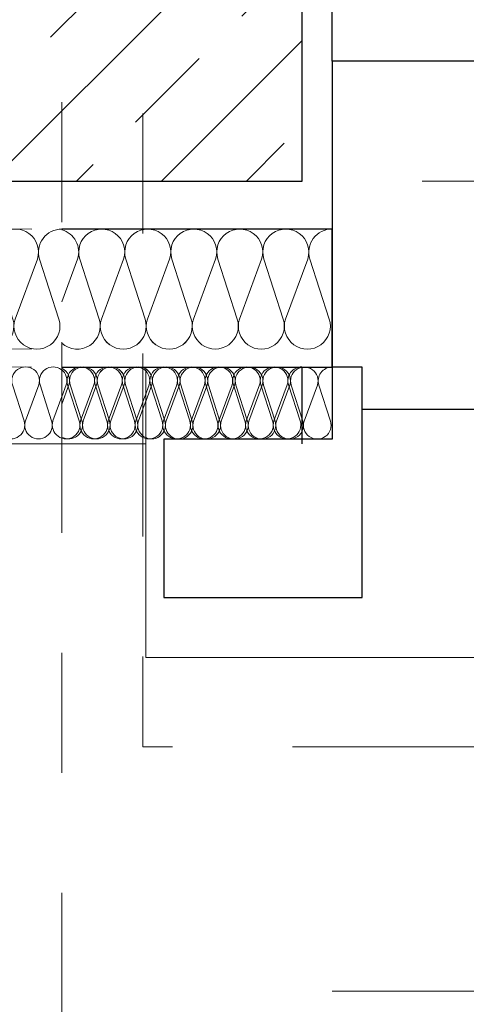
# Model space of a CAD drawing. Header units: metres. Extents: x -180 to 4, y -49 to 6.
# Tile 31 of 256: x -160.256 to -159.884, y -40.333 to -39.513. Entities that reach past the tile are written whole.
import ezdxf

# ---------------------------------------------------------------- set-up
doc = ezdxf.new("R2010")
doc.units = ezdxf.units.M
doc.header["$LTSCALE"] = 0.05
doc.header["$PDMODE"] = 1
doc.header["$PDSIZE"] = -2
for name, pattern in [('ISO-10 Strichpunktlinie', [4.699, 3.048, -0.762, 0.127, -0.762]), ('Linienart-20', [2.116531, 1.058062, -1.058469]), ('Linienart-53', [5.291531, 3.175, -1.058062, 0.352704, -0.705764])]:
    doc.linetypes.add(name, pattern=pattern)
doc.layers.get('0').update_dxf_attribs({"lineweight": 25})
for name, color, linetype, lineweight, true_color in [('30 -33 Aussenwände- 3 Aussenstützen', 7, 'Continuous', 50, 0x0000dd), ('30 -33 Aussenwände- 7 Fassade_ Elemente', 7, 'Continuous', 9, 0x00aacc), ('30 -35 Decken- 1 Konstruktion-Träger- Stahlbeton', 7, 'Continuous', 13, 0x33aa00), ('70 -72 Beschriftung- 1 Beschriftung allgemein', 7, 'Continuous', 9, 0xff6633), ('70 -72 Beschriftung- 7 Detailverweise Linie', 7, 'Continuous', 9, 0x00dd00), ('70 -76 Bemaßung- 2 Allgemein', 7, 'Continuous', 5, 0x6666cc)]:
    doc.layers.add(name, color=color, linetype=linetype, lineweight=lineweight, true_color=true_color)
for name, color, linetype, lineweight in [('30 -33 Aussenwände- 8 Sonnenschutz', 7, 'Continuous', 9), ('70 -71 Achsen- 1 Gebäudeachsen', 7, 'Linienart-53', 18), ('Keine', 7, 'Continuous', 9)]:
    doc.layers.add(name, color=color, linetype=linetype, lineweight=lineweight)
doc.styles.add('Arial', font='arial.ttf')
doc.dimstyles.new('k+k 1_50', dxfattribs={"dimtxt": 0.100689, "dimasz": 0.05302, "dimexe": 0.05, "dimexo": 0.15, "dimgap": 0.01, "dimtad": 1, "dimdec": 3, "dimtxsty": 'Arial', "dimblk": 'VW_SLASH', "dimblk1": 'VW_SLASH', "dimblk2": 'VW_SLASH', "dimcen": 0, "dimdle": 0.05, "dimadec": 3, "dimazin": 0, "dimtfac": 0.75, "dimtdec": 3, "dimtix": 1, "dimtmove": 0, "dimatfit": 0, "dimldrblk": 'VW_SLASH-1', "dimfxl": 0.125, "dimfxlon": 1, "dimfrac": 2, "dimtolj": 1, "dimarcsym": 0})
doc.dimstyles.new('k+k_klein', dxfattribs={"dimtxt": 0.100689, "dimasz": 0.05302, "dimexe": 0.05, "dimexo": 0.15, "dimgap": 0.005, "dimtad": 1, "dimdec": 3, "dimtxsty": 'Arial', "dimblk": 'VW_SLASH-2', "dimblk1": 'VW_SLASH-2', "dimblk2": 'VW_SLASH-2', "dimcen": 0, "dimdle": 0.025, "dimadec": 3, "dimazin": 0, "dimtfac": 0.75, "dimtdec": 3, "dimtix": 1, "dimtmove": 0, "dimatfit": 0, "dimldrblk": 'VW_FILLEDARROW', "dimfxl": 0.1, "dimfxlon": 1, "dimfrac": 2, "dimtolj": 1, "dimarcsym": 0})

# ---------------------------------------------------------------- blocks, each defined once
blk = doc.blocks.new('Gruppe-2232')
at = {"layer": '30 -33 Aussenwände- 7 Fassade_ Elemente', "lineweight": 9, "transparency": 33554687, "flags": 128}
for points in [[(0.1015, -4.05304, 0.324435), (0.12286, -4.04606, 0.324435), (0.12286, -4.02359, 0.324435), (0.1015, -4.01661), (0.0515, -4.03268, -0.324488), (0.03014, -4.0257, -0.324488), (0.03014, -4.00323, -0.324488), (0.0515, -3.99625), (0.1015, -4.01474, 0.324435), (0.12286, -4.00776, 0.324435), (0.12286, -3.98529, 0.324435), (0.1015, -3.97831), (0.0515, -3.99438, -0.324488), (0.03014, -3.9874, -0.324488), (0.03014, -3.96493, -0.324488), (0.0515, -3.95795), (0.1015, -3.97643, 0.324435), (0.12286, -3.96945, 0.324435), (0.12286, -3.94699, 0.324435), (0.1015, -3.94001), (0.0515, -3.95608, -0.767984), (0.03146, -3.925)], [(0.12581, -3.925, -0.426772), (0.1015, -3.93813), (0.06598, -3.925)], [(0.1015, -4.12964, 1.372583), (0.1015, -4.09322), (0.0515, -4.10929, -1.372995), (0.0515, -4.07286), (0.1015, -4.09134, 1.372583), (0.1015, -4.05491), (0.0515, -4.07098, -1.372995), (0.0515, -4.03456), (0.1015, -4.05304, 1.372583), (0.1015, -4.01661), (0.0515, -4.03268, -1.372995), (0.0515, -3.99625), (0.1015, -4.01474, 1.372583), (0.1015, -3.97831), (0.0515, -3.99438, -1.372995), (0.0515, -3.95795)], [(0.1265, -4.15, 0.513088), (0.1015, -4.13152), (0.0515, -4.14759, -1.372995), (0.0515, -4.11116), (0.1015, -4.12964, 1.372583), (0.1015, -4.09322), (0.0515, -4.10929, -1.372995), (0.0515, -4.07286), (0.1015, -4.09134, 1.372583), (0.1015, -4.05491)]]:
    blk.add_lwpolyline(points, format="xyb", dxfattribs=at)
blk = doc.blocks.new('Gruppe-2233')
at = {"layer": '30 -33 Aussenwände- 7 Fassade_ Elemente', "transparency": 33554687}
blk.add_blockref('Gruppe-2232', (0, 0), dxfattribs=at)
blk = doc.blocks.new('Dämmung-154')
at = {"layer": '30 -33 Aussenwände- 7 Fassade_ Elemente', "color": 7, "transparency": 33554687}
blk.add_blockref('Gruppe-2233', (0, 0), dxfattribs=at)
at = {"layer": '30 -33 Aussenwände- 7 Fassade_ Elemente', "color": 0, "flags": 1}
for tag in ['instanceID', 'prm0_value', 'prm1_value', 'prm2_value', 'prm3_value', 'prm4_value', 'prm5_value', 'prm6_value', 'IFC_UUID', 'prm0_name', 'prm0_type', 'prm1_name', 'prm1_type', 'prm2_name', 'prm2_type', 'prm3_name', 'prm3_type', 'prm4_name', 'prm4_type', 'prm5_name', 'prm5_type', 'prm6_name', 'prm6_type']:
    blk.add_attdef(tag, (-160.221, -39.83024), '', height=0.00018, dxfattribs=at)
blk = doc.blocks.new('Gruppe-2235')
at = {"layer": '30 -33 Aussenwände- 7 Fassade_ Elemente', "lineweight": 9, "transparency": 33554687, "flags": 128}
for points in [[(0.07161, -3.99989, 0.324435), (0.08443, -3.99572, 0.324435), (0.08444, -3.98223, 0.324435), (0.07163, -3.97804), (0.04162, -3.98766, -0.324488), (0.02881, -3.98346, -0.324488), (0.02882, -3.96998, -0.324488), (0.04164, -3.9658), (0.07163, -3.97691, 0.324435), (0.08445, -3.97273, 0.324435), (0.08446, -3.95925, 0.324435), (0.07165, -3.95506), (0.04164, -3.96467, -0.324488), (0.02883, -3.96048, -0.324488), (0.02884, -3.94699, -0.324488), (0.04166, -3.94282), (0.07165, -3.95393, 0.324435), (0.08447, -3.94975, 0.324435), (0.08448, -3.93627, 0.324435), (0.07167, -3.93207), (0.04166, -3.94169, -0.688254), (0.02823, -3.92496)], [(0.08554, -3.92501, -0.374705), (0.07167, -3.93095), (0.05557, -3.92498)], [(0.07151, -4.13778, 1.372583), (0.07153, -4.11593), (0.04152, -4.12554, -1.372995), (0.04154, -4.10369), (0.07153, -4.1148, 1.372583), (0.07154, -4.09294), (0.04154, -4.10256, -1.372995), (0.04155, -4.08071), (0.07154, -4.09182, 1.372583), (0.07156, -4.06996), (0.04155, -4.07958, -1.372995), (0.04157, -4.05773), (0.07156, -4.06884, 1.372583), (0.07158, -4.04698), (0.04157, -4.0566, -1.372995), (0.04159, -4.03474), (0.07158, -4.04586, 1.372583), (0.0716, -4.024), (0.04159, -4.03362, -1.372995), (0.04161, -4.01176), (0.0716, -4.02287, 1.372583), (0.07161, -4.00102), (0.04161, -4.01064, -1.372995), (0.04162, -3.98878), (0.07161, -3.99989, 1.372583), (0.07163, -3.97804), (0.04162, -3.98766, -1.372995), (0.04164, -3.9658), (0.07163, -3.97691, 1.372583), (0.07165, -3.95506), (0.04164, -3.96467, -1.372995), (0.04166, -3.94282)], [(0.0865, -4.15001, 0.513088), (0.07151, -4.13891), (0.0415, -4.14853, -1.372995), (0.04152, -4.12667), (0.07151, -4.13778, 1.372583), (0.07153, -4.11593), (0.04152, -4.12554, -1.372995), (0.04154, -4.10369), (0.07153, -4.1148, 1.372583), (0.07154, -4.09294)]]:
    blk.add_lwpolyline(points, format="xyb", dxfattribs=at)
blk = doc.blocks.new('Gruppe-2236')
at = {"layer": '30 -33 Aussenwände- 7 Fassade_ Elemente', "transparency": 33554687}
blk.add_blockref('Gruppe-2235', (0, 0), dxfattribs=at)
blk = doc.blocks.new('Dämmung-155')
at = {"layer": '30 -33 Aussenwände- 7 Fassade_ Elemente', "color": 7, "transparency": 33554687}
blk.add_blockref('Gruppe-2236', (0, 0), dxfattribs=at)
at = {"layer": '30 -33 Aussenwände- 7 Fassade_ Elemente', "color": 0, "flags": 1}
for tag in ['prm0_value', 'prm1_value', 'prm2_value', 'prm3_value', 'prm4_value', 'prm5_value', 'prm6_value', 'instanceID', 'prm0_name', 'prm0_type', 'prm2_name', 'prm2_type', 'prm3_name', 'prm3_type', 'prm6_name', 'prm6_type', 'prm1_name', 'prm1_type', 'prm4_name', 'prm4_type', 'prm5_name', 'prm5_type', 'IFC_UUID']:
    blk.add_attdef(tag, (-160.22104, -39.87549), '', height=0.00018, dxfattribs=at)
blk = doc.blocks.new('Gruppe-2243')
at = {"color": 255}
blk.add_wipeout([(-152.621, -40.04404), (-160.221, -40.04404), (-160.221, -39.04704), (-152.621, -39.04704)], dxfattribs=at).dxf.layer = '30 -33 Aussenwände- 7 Fassade_ Elemente'
blk.add_wipeout([(-152.846, -39.80204), (-152.846, -39.04704), (-159.996, -39.04704), (-159.996, -39.80204), (-160.151, -39.80204), (-160.151, -40.04404), (-152.691, -40.04404), (-152.691, -39.80204)], dxfattribs=at).dxf.layer = '30 -33 Aussenwände- 7 Fassade_ Elemente'
at = {"layer": '30 -33 Aussenwände- 7 Fassade_ Elemente', "flags": 128}
blk.add_lwpolyline([(-152.846, -39.80204), (-152.846, -39.04704), (-159.996, -39.04704), (-159.996, -39.80204), (-160.151, -39.80204), (-160.151, -40.04404), (-152.691, -40.04404), (-152.691, -39.80204)], close=True, dxfattribs=at)
at = {"color": 255, "lineweight": 25}
blk.add_wipeout([(-159.876, -39.54704), (-159.996, -39.54704), (-159.996, -39.04704), (-159.876, -39.04704)], dxfattribs=at).dxf.layer = '30 -33 Aussenwände- 7 Fassade_ Elemente'
at = {"layer": '30 -33 Aussenwände- 7 Fassade_ Elemente', "lineweight": 25, "flags": 128}
blk.add_lwpolyline([(-159.876, -39.54704), (-159.996, -39.54704), (-159.996, -39.04704), (-159.876, -39.04704)], close=True, dxfattribs=at)
at = {"color": 255, "lineweight": 25}
blk.add_wipeout([(-159.831, -39.83704), (-159.831, -39.80204), (-159.876, -39.80204), (-159.876, -39.54704), (-159.996, -39.54704), (-159.996, -39.83704)], dxfattribs=at).dxf.layer = '30 -33 Aussenwände- 7 Fassade_ Elemente'
at = {"layer": '30 -33 Aussenwände- 7 Fassade_ Elemente', "lineweight": 25, "flags": 128}
blk.add_lwpolyline([(-159.831, -39.83704), (-159.831, -39.80204), (-159.876, -39.80204), (-159.876, -39.54704), (-159.996, -39.54704), (-159.996, -39.83704)], close=True, dxfattribs=at)
at = {"color": 255, "lineweight": 25}
blk.add_wipeout([(-159.831, -39.83704), (-159.831, -39.80204), (-159.876, -39.80204), (-159.876, -39.54704), (-159.996, -39.54704), (-159.996, -39.83704)], dxfattribs=at).dxf.layer = '30 -33 Aussenwände- 7 Fassade_ Elemente'
at = {"layer": '30 -33 Aussenwände- 7 Fassade_ Elemente', "lineweight": 25, "flags": 128}
blk.add_lwpolyline([(-159.831, -39.83704), (-159.831, -39.80204), (-159.876, -39.80204), (-159.876, -39.54704), (-159.996, -39.54704), (-159.996, -39.83704)], close=True, dxfattribs=at)
at = {"color": 255, "lineweight": 25}
blk.add_wipeout([(-160.221, -39.80204), (-159.996, -39.80204), (-159.996, -39.68704), (-160.221, -39.68704)], dxfattribs=at).dxf.layer = '30 -33 Aussenwände- 7 Fassade_ Elemente'
at = {"layer": '30 -33 Aussenwände- 7 Fassade_ Elemente', "lineweight": 25, "flags": 128}
blk.add_lwpolyline([(-160.221, -39.80204), (-159.996, -39.80204), (-159.996, -39.68704), (-160.221, -39.68704)], dxfattribs=at)
at = {"layer": '30 -33 Aussenwände- 7 Fassade_ Elemente', "rotation": 90}
blk.add_blockref('Dämmung-154', (-164.146, -39.81354), dxfattribs=at)
at = {"color": 255, "lineweight": 25}
blk.add_wipeout([(-159.996, -39.80204), (-159.996, -39.86204), (-160.136, -39.86204), (-160.136, -39.99404), (-159.971, -39.99404), (-159.971, -39.80204)], dxfattribs=at).dxf.layer = '30 -33 Aussenwände- 7 Fassade_ Elemente'
at = {"layer": '30 -33 Aussenwände- 7 Fassade_ Elemente', "lineweight": 25, "flags": 128}
blk.add_lwpolyline([(-159.996, -39.80204), (-159.996, -39.86204), (-160.136, -39.86204), (-160.136, -39.99404), (-159.971, -39.99404), (-159.971, -39.80204)], close=True, dxfattribs=at)
at = {"layer": '30 -33 Aussenwände- 7 Fassade_ Elemente', "rotation": 90}
blk.add_blockref('Dämmung-155', (-164.146, -39.88856), dxfattribs=at)
blk = doc.blocks.new('Gruppe-2248')
at = {"layer": '30 -33 Aussenwände- 7 Fassade_ Elemente', "lineweight": 9, "transparency": 33554687, "flags": 128}
for points in [[(0.10156, -4.06541, 0.324435), (0.12292, -4.05844, 0.324435), (0.12293, -4.03598, 0.324435), (0.10158, -4.02898), (0.05157, -4.04501, -0.324488), (0.03021, -4.03802, -0.324488), (0.03023, -4.01554, -0.324488), (0.0516, -4.00858), (0.10158, -4.0271, 0.324435), (0.12295, -4.02014, 0.324435), (0.12296, -3.99767, 0.324435), (0.10161, -3.99068), (0.0516, -4.00671, -0.324488), (0.03024, -3.99971, -0.324488), (0.03026, -3.97724, -0.324488), (0.05163, -3.97028), (0.10161, -3.9888, 0.324435), (0.12297, -3.98184, 0.324435), (0.12299, -3.95937, 0.324435), (0.10164, -3.95237), (0.05163, -3.9684, -0.324488), (0.03027, -3.96141, -0.324488), (0.03029, -3.93894, -0.324488), (0.05166, -3.93198), (0.10164, -3.9505, 0.695025), (0.12387, -3.92235)], [(0.07597, -3.92231), (0.05166, -3.9301, -0.339144), (0.02973, -3.92227)], [(0.1015, -4.14201, 1.372583), (0.10152, -4.10558), (0.05151, -4.12162, -1.372995), (0.05154, -4.08519), (0.10153, -4.10371, 1.372583), (0.10155, -4.06728), (0.05154, -4.08331, -1.372995), (0.05157, -4.04689), (0.10156, -4.06541, 1.372583), (0.10158, -4.02898), (0.05157, -4.04501, -1.372995), (0.0516, -4.00858), (0.10158, -4.0271, 1.372583), (0.10161, -3.99068), (0.0516, -4.00671, -1.372995), (0.05163, -3.97028)], [(0.12648, -4.16239, 0.513088), (0.10149, -4.14389), (0.05148, -4.15992, -1.372995), (0.05151, -4.12349), (0.1015, -4.14201, 1.372583), (0.10152, -4.10558), (0.05151, -4.12162, -1.372995), (0.05154, -4.08519), (0.10153, -4.10371, 1.372583), (0.10155, -4.06728)]]:
    blk.add_lwpolyline(points, format="xyb", dxfattribs=at)
blk = doc.blocks.new('Gruppe-2249')
at = {"layer": '30 -33 Aussenwände- 7 Fassade_ Elemente', "transparency": 33554687}
blk.add_blockref('Gruppe-2248', (0, 0), dxfattribs=at)
blk = doc.blocks.new('Dämmung-159')
at = {"layer": '30 -33 Aussenwände- 7 Fassade_ Elemente', "color": 7, "transparency": 33554687}
blk.add_blockref('Gruppe-2249', (0, 0), dxfattribs=at)
at = {"layer": '30 -33 Aussenwände- 7 Fassade_ Elemente', "color": 0, "flags": 1}
for tag in ['instanceID', 'prm0_value', 'prm1_value', 'prm2_value', 'prm3_value', 'prm4_value', 'prm5_value', 'prm6_value', 'IFC_UUID', 'prm0_name', 'prm0_type', 'prm1_name', 'prm1_type', 'prm2_name', 'prm2_type', 'prm3_name', 'prm3_type', 'prm4_name', 'prm4_type', 'prm5_name', 'prm5_type', 'prm6_name', 'prm6_type']:
    blk.add_attdef(tag, (-160.46108, -39.79147), '', height=0.00018, dxfattribs=at)
blk = doc.blocks.new('Gruppe-2254')
at = {"layer": '30 -33 Aussenwände- 7 Fassade_ Elemente', "lineweight": 9, "transparency": 33554687, "flags": 128}
for points in [[(0.0715, -3.75641, 0.324435), (0.08431, -3.75223, 0.324435), (0.08431, -3.73875, 0.324435), (0.0715, -3.73456), (0.0415, -3.7442, -0.324488), (0.02868, -3.74001, -0.324488), (0.02868, -3.72653, -0.324488), (0.0415, -3.72234), (0.0715, -3.73343, 0.324435), (0.08431, -3.72925, 0.324435), (0.08431, -3.71576, 0.324435), (0.0715, -3.71158), (0.0415, -3.72122, -0.324488), (0.02868, -3.71703, -0.324488), (0.02868, -3.70355, -0.324488), (0.0415, -3.69936), (0.0715, -3.71045, 0.324435), (0.08431, -3.70626, 0.324435), (0.08431, -3.69278, 0.324435), (0.0715, -3.6886), (0.0415, -3.69824, -0.657726), (0.02761, -3.68237)], [(0.08491, -3.68237, -0.350876), (0.0715, -3.68747), (0.05771, -3.68237)], [(0.0715, -4.28499, 1.372583), (0.0715, -4.26314), (0.0415, -4.27278, -1.372995), (0.0415, -4.25092), (0.0715, -4.26201, 1.372583), (0.0715, -4.24015), (0.0415, -4.2498, -1.372995), (0.0415, -4.22794), (0.0715, -4.23903, 1.372583), (0.0715, -4.21717), (0.0415, -4.22681, -1.372995), (0.0415, -4.20496), (0.0715, -4.21605, 1.372583), (0.0715, -4.19419), (0.0415, -4.20383, -1.372995), (0.0415, -4.18198), (0.0715, -4.19307, 1.372583), (0.0715, -4.17121), (0.0415, -4.18085, -1.372995), (0.0415, -4.15899), (0.0715, -4.17008, 1.372583), (0.0715, -4.14823), (0.0415, -4.15787, -1.372995), (0.0415, -4.13601), (0.0715, -4.1471, 1.372583), (0.0715, -4.12525), (0.0415, -4.13489, -1.372995), (0.0415, -4.11303), (0.0715, -4.12412, 1.372583), (0.0715, -4.10226), (0.0415, -4.11191, -1.372995), (0.0415, -4.09005), (0.0715, -4.10114, 1.372583), (0.0715, -4.07928), (0.0415, -4.08892, -1.372995), (0.0415, -4.06707), (0.0715, -4.07816, 1.372583), (0.0715, -4.0563), (0.0415, -4.06594, -1.372995), (0.0415, -4.04409), (0.0715, -4.05518, 1.372583), (0.0715, -4.03332), (0.0415, -4.04296, -1.372995), (0.0415, -4.0211), (0.0715, -4.03219, 1.372583), (0.0715, -4.01034), (0.0415, -4.01998, -1.372995), (0.0415, -3.99812), (0.0715, -4.00921, 1.372583), (0.0715, -3.98736), (0.0415, -3.997, -1.372995), (0.0415, -3.97514), (0.0715, -3.98623, 1.372583), (0.0715, -3.96437), (0.0415, -3.97402, -1.372995), (0.0415, -3.95216), (0.0715, -3.96325, 1.372583), (0.0715, -3.94139), (0.0415, -3.95103, -1.372995), (0.0415, -3.92918), (0.0715, -3.94027, 1.372583), (0.0715, -3.91841), (0.0415, -3.92805, -1.372995), (0.0415, -3.9062), (0.0715, -3.91729, 1.372583), (0.0715, -3.89543), (0.0415, -3.90507, -1.372995), (0.0415, -3.88321), (0.0715, -3.8943, 1.372583), (0.0715, -3.87245), (0.0415, -3.88209, -1.372995), (0.0415, -3.86023), (0.0715, -3.87132, 1.372583), (0.0715, -3.84947), (0.0415, -3.85911, -1.372995), (0.0415, -3.83725), (0.0715, -3.84834, 1.372583), (0.0715, -3.82648), (0.0415, -3.83613, -1.372995), (0.0415, -3.81427), (0.0715, -3.82536, 1.372583), (0.0715, -3.8035), (0.0415, -3.81314, -1.372995), (0.0415, -3.79129), (0.0715, -3.80238, 1.372583), (0.0715, -3.78052), (0.0415, -3.79016, -1.372995), (0.0415, -3.76831), (0.0715, -3.7794, 1.372583), (0.0715, -3.75754), (0.0415, -3.76718, -1.372995), (0.0415, -3.74532), (0.0715, -3.75641, 1.372583), (0.0715, -3.73456), (0.0415, -3.7442, -1.372995), (0.0415, -3.72234), (0.0715, -3.73343, 1.372583), (0.0715, -3.71158), (0.0415, -3.72122, -1.372995), (0.0415, -3.69936)], [(0.0865, -4.2972, 0.513088), (0.0715, -4.28612), (0.0415, -4.29576, -1.372995), (0.0415, -4.2739), (0.0715, -4.28499, 1.372583), (0.0715, -4.26314), (0.0415, -4.27278, -1.372995), (0.0415, -4.25092), (0.0715, -4.26201, 1.372583), (0.0715, -4.24015)]]:
    blk.add_lwpolyline(points, format="xyb", dxfattribs=at)
blk = doc.blocks.new('Gruppe-2255')
at = {"layer": '30 -33 Aussenwände- 7 Fassade_ Elemente', "transparency": 33554687}
blk.add_blockref('Gruppe-2254', (0, 0), dxfattribs=at)
blk = doc.blocks.new('Dämmung-161')
at = {"layer": '30 -33 Aussenwände- 7 Fassade_ Elemente', "color": 7, "transparency": 33554687}
blk.add_blockref('Gruppe-2255', (0, 0), dxfattribs=at)
at = {"layer": '30 -33 Aussenwände- 7 Fassade_ Elemente', "color": 0, "flags": 1}
for tag in ['instanceID', 'prm0_value', 'prm1_value', 'prm2_value', 'prm3_value', 'prm4_value', 'prm5_value', 'prm6_value', 'prm0_name', 'prm0_type', 'prm1_name', 'prm1_type', 'prm2_name', 'prm2_type', 'prm3_name', 'prm3_type', 'prm4_name', 'prm4_type', 'prm5_name', 'prm5_type', 'prm6_name', 'prm6_type', 'IFC_UUID']:
    blk.add_attdef(tag, (-160.636, -39.87221), '', height=0.00018, dxfattribs=at)
blk = doc.blocks.new('Gruppe-2256')
at = {"layer": '30 -33 Aussenwände- 7 Fassade_ Elemente', "lineweight": 25}
blk.add_line((-160.02116, -39.80188), (-160.02116, -39.86588), dxfattribs=at)
at = {"layer": '30 -33 Aussenwände- 7 Fassade_ Elemente', "lineweight": 9}
blk.add_line((-160.151, -39.86604), (-160.64, -39.86604), dxfattribs=at)
at = {"layer": '30 -33 Aussenwände- 7 Fassade_ Elemente', "lineweight": 9, "flags": 128}
for points in [[(-160.24609, -39.80204), (-160.576, -39.80179), (-160.576, -39.44704)], [(-160.24608, -39.78704), (-160.561, -39.7868), (-160.561, -39.44704)], [(-160.246, -39.68704), (-160.461, -39.68688), (-160.461, -39.44704)]]:
    blk.add_lwpolyline(points, dxfattribs=at)
at = {"layer": '70 -72 Beschriftung- 1 Beschriftung allgemein', "flags": 128}
blk.add_lwpolyline([(-160.221, -39.64704), (-160.421, -39.64704), (-160.421, -39.24704)], dxfattribs=at)
at = {"layer": '30 -33 Aussenwände- 7 Fassade_ Elemente', "rotation": 90}
for name, p in [('Dämmung-159', (-164.38335, -39.81354)), ('Dämmung-161', (-164.31837, -39.88838))]:
    blk.add_blockref(name, p, dxfattribs=at)
blk = doc.blocks.new('Gruppe-11025')
at = {"layer": '30 -35 Decken- 1 Konstruktion-Träger- Stahlbeton', "color": 7, "linetype": 'Linienart-20', "lineweight": 13, "transparency": 33554687}
blk.add_line((-99.221, -39.64704), (-160.421, -39.64704), dxfattribs=at)
at = {"layer": '30 -35 Decken- 1 Konstruktion-Träger- Stahlbeton', "color": 0, "flags": 1}
for tag in ['instanceID', 'IFC_UUID']:
    blk.add_attdef(tag, (-160.421, -39.64704), '', height=0.00018, dxfattribs=at)
blk = doc.blocks.new('Gruppe-11489')
at = {"layer": '30 -33 Aussenwände- 3 Aussenstützen', "linetype": 'Continuous', "lineweight": 9, "transparency": 33554687}
for p, q in [((-160.221, -39.49704), (-160.221, -39.39704)), ((-160.271, -39.44704), (-160.171, -39.44704))]:
    blk.add_line(p, q, dxfattribs=at)
blk = doc.blocks.new('Gruppe-11490')
at = {"color": 255, "lineweight": 25, "transparency": 33554687}
blk.add_wipeout([(-160.421, -39.04704), (-160.421, -39.64704), (-160.021, -39.64704), (-160.021, -39.04704)], dxfattribs=at).dxf.layer = '30 -33 Aussenwände- 3 Aussenstützen'
at = {"layer": '30 -33 Aussenwände- 3 Aussenstützen', "linetype": 'Continuous', "lineweight": 9, "transparency": 33554687}
h = blk.add_hatch(dxfattribs=at)
h.set_pattern_fill('Stahlbeton1 1mm SRF', style=0, pattern_type=2)
h.set_pattern_definition([(45, (0, 0), (0.07071068, -0.07071068), []), (45, (0.03536, -0.03536), (0.07071068, -0.07071068), [0.075, -0.05])])
h.paths.add_polyline_path([(-160.421, -39.04704), (-160.421, -39.64704), (-160.021, -39.64704), (-160.021, -39.04704)])
at = {"layer": '30 -33 Aussenwände- 3 Aussenstützen', "lineweight": 25, "transparency": 33554687, "flags": 128}
blk.add_lwpolyline([(-160.421, -39.04704), (-160.421, -39.64704), (-160.021, -39.64704), (-160.021, -39.04704)], close=True, dxfattribs=at)
at = {"layer": '30 -33 Aussenwände- 3 Aussenstützen', "transparency": 33554687}
blk.add_blockref('Gruppe-11489', (0, 0), dxfattribs=at)
blk = doc.blocks.new('Gruppe-11491')
at = {"layer": '30 -33 Aussenwände- 3 Aussenstützen', "color": 7}
blk.add_blockref('Gruppe-11490', (0, 0), dxfattribs=at)
at = {"layer": '30 -33 Aussenwände- 3 Aussenstützen', "color": 0, "flags": 1}
for tag in ['instanceID', 'IFC_UUID']:
    blk.add_attdef(tag, (-160.421, -39.64704), '', height=0.00018, dxfattribs=at)
blk = doc.blocks.new('Gruppe-12500')
at = {"layer": '70 -72 Beschriftung- 1 Beschriftung allgemein', "color": 252, "true_color": 0x888888}
blk.add_line((-157.646, -40.32192), (-159.996, -40.32192), dxfattribs=at)
blk = doc.blocks.new('_01-OG1_Tragwerk (2D)')
at = {"layer": '30 -33 Aussenwände- 7 Fassade_ Elemente', "color": 7}
blk.add_blockref('Gruppe-2243', (0, 0), dxfattribs=at)
at = {"layer": '30 -33 Aussenwände- 8 Sonnenschutz', "color": 7}
blk.add_blockref('Gruppe-12500', (0, 0), dxfattribs=at)
at = {"layer": '30 -33 Aussenwände- 7 Fassade_ Elemente', "color": 7}
blk.add_blockref('Gruppe-2256', (0, 0), dxfattribs=at)
at = {"layer": '30 -35 Decken- 1 Konstruktion-Träger- Stahlbeton'}
blk.add_blockref('Gruppe-11025', (0, 0), dxfattribs=at)
at = {"layer": '30 -33 Aussenwände- 3 Aussenstützen'}
blk.add_blockref('Gruppe-11491', (0, 0), dxfattribs=at)
blk = doc.blocks.new('_OG1_2D (2D)')
at = {"layer": '70 -72 Beschriftung- 7 Detailverweise Linie', "linetype": 'ISO-10 Strichpunktlinie', "flags": 128}
blk.add_lwpolyline([(-160.15352994, -39.09857212), (-99.45100868, -39.09857212), (-99.45100868, -40.11857212), (-160.15352994, -40.11857212)], close=True, dxfattribs=at)
blk = doc.blocks.new('VW_SLASH')
at = {"color": 0, "linetype": 'ByBlock', "lineweight": -2, "transparency": 16777216}
blk.add_line((0.943, 0), (-1, 0), dxfattribs=at)
at = {"color": 0, "lineweight": 20, "transparency": 16777216, "flags": 128}
blk.add_lwpolyline([(0.5, 0.5), (-0.5, -0.5)], dxfattribs=at)
blk = doc.blocks.new('*D16288')
at = {"layer": '70 -76 Bemaßung- 2 Allgemein', "color": 0, "lineweight": -2}
for p, q in [((-176.643, -39.04704), (-176.818, -39.04704)), ((-176.768, -39.99102), (-176.768, -39.10006)), ((-176.643, -40.04404), (-176.818, -40.04404))]:
    blk.add_line(p, q, dxfattribs=at)
at = {"layer": 'Defpoints', "color": 0}
for p in [(-176.768, -39.04704), (-159.876, -39.04704), (-160.181, -40.04404)]:
    blk.add_point(p, dxfattribs=at)
at = {"layer": '70 -76 Bemaßung- 2 Allgemein', "color": 0, "lineweight": -2, "xscale": 0.05302001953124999, "yscale": 0.05302001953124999, "zscale": 0.05302001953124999}
for p, rotation in [((-176.768, -39.04704), 90), ((-176.768, -40.04404), 270)]:
    blk.add_blockref('VW_SLASH', p, dxfattribs=dict(at, rotation=rotation))
at = {"layer": '70 -76 Bemaßung- 2 Allgemein', "color": 0, "insert": (-176.84533, -39.54554), "char_height": 0.1006887, "attachment_point": 5, "rotation": 90, "style": 'Arial'}
blk.add_mtext('\\A1;99\\S7^ ;', dxfattribs=at)
blk = doc.blocks.new('VW_SLASH-1')
at = {"color": 0, "linetype": 'ByBlock', "lineweight": -2, "transparency": 16777216}
blk.add_line((0.943, 0), (-1, 0), dxfattribs=at)
at = {"color": 0, "lineweight": 5, "transparency": 16777216, "flags": 128}
blk.add_lwpolyline([(0.5, 0.5), (-0.5, -0.5)], dxfattribs=at)
blk = doc.blocks.new('VW_SLASH-2')
at = {"color": 0, "linetype": 'ByBlock', "lineweight": -2, "transparency": 16777216}
blk.add_line((0.472, 0), (-1, 0), dxfattribs=at)
at = {"color": 0, "lineweight": 5, "transparency": 16777216, "flags": 128}
blk.add_lwpolyline([(0.5, 0.5), (-0.5, -0.5)], dxfattribs=at)
blk = doc.blocks.new('*D16716')
at = {"layer": '70 -76 Bemaßung- 2 Allgemein', "color": 0, "lineweight": -2}
for p, q in [((-160.818, -44.67204), (-160.818, -44.82204)), ((-160.221, -44.67204), (-160.221, -44.82204)), ((-160.27402, -44.77204), (-160.76498, -44.77204))]:
    blk.add_line(p, q, dxfattribs=at)
at = {"layer": 'Defpoints', "color": 0}
for p in [(-160.818, -39.37265), (-160.221, -40.32135), (-160.818, -44.77204)]:
    blk.add_point(p, dxfattribs=at)
at = {"layer": '70 -76 Bemaßung- 2 Allgemein', "color": 0, "lineweight": -2, "xscale": 0.05302001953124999, "yscale": 0.05302001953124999, "zscale": 0.05302001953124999, "rotation": 180}
blk.add_blockref('VW_SLASH-2', (-160.818, -44.77204), dxfattribs=at)
at = {"layer": '70 -76 Bemaßung- 2 Allgemein', "color": 0, "lineweight": -2, "xscale": 0.05302001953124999, "yscale": 0.05302001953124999, "zscale": 0.05302001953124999}
blk.add_blockref('VW_SLASH-2', (-160.221, -44.77204), dxfattribs=at)
at = {"layer": '70 -76 Bemaßung- 2 Allgemein', "color": 0, "insert": (-160.5195, -44.69471), "char_height": 0.1006887, "attachment_point": 5, "style": 'Arial'}
blk.add_mtext('\\A1;59\\S7^ ;', dxfattribs=at)
blk = doc.blocks.new('VW_FILLEDARROW')
at = {"linetype": 'Continuous', "lineweight": 0, "transparency": 16777216}
blk.add_hatch(color=0, dxfattribs=at).paths.add_polyline_path([(-2.829, 0.758), (0, 0), (-2.829, -0.758)])
at = {"color": 0, "lineweight": 5, "transparency": 16777216, "flags": 128}
blk.add_lwpolyline([(-2.829, 0.758), (0, 0), (-2.829, -0.758)], close=True, dxfattribs=at)
blk = doc.blocks.new('*D16717')
at = {"layer": '70 -76 Bemaßung- 2 Allgemein', "color": 0, "lineweight": -2}
for p, q in [((-160.221, -44.67204), (-160.221, -44.82204)), ((-99.421, -44.67204), (-99.421, -44.82204)), ((-99.47402, -44.77204), (-160.16798, -44.77204))]:
    blk.add_line(p, q, dxfattribs=at)
at = {"layer": 'Defpoints', "color": 0}
for p in [(-160.221, -40.32135), (-99.421, -44.27204), (-160.221, -44.77204)]:
    blk.add_point(p, dxfattribs=at)
at = {"layer": '70 -76 Bemaßung- 2 Allgemein', "color": 0, "lineweight": -2, "xscale": 0.05302001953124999, "yscale": 0.05302001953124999, "zscale": 0.05302001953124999, "rotation": 180}
blk.add_blockref('VW_SLASH-2', (-160.221, -44.77204), dxfattribs=at)
at = {"layer": '70 -76 Bemaßung- 2 Allgemein', "color": 0, "lineweight": -2, "xscale": 0.05302001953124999, "yscale": 0.05302001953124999, "zscale": 0.05302001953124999}
blk.add_blockref('VW_SLASH-2', (-99.421, -44.77204), dxfattribs=at)
at = {"layer": '70 -76 Bemaßung- 2 Allgemein', "color": 0, "insert": (-129.821, -44.70658), "char_height": 0.100689, "attachment_point": 5, "style": 'Arial'}
blk.add_mtext('\\A1;60,80', dxfattribs=at)
blk = doc.blocks.new('*D16744')
at = {"layer": '70 -76 Bemaßung- 2 Allgemein', "color": 0, "lineweight": -2}
for p, q in [((-160.221, -44.17204), (-160.221, -44.32204)), ((-160.151, -44.17204), (-160.151, -44.32204)), ((-160.27402, -44.27204), (-160.32704, -44.27204)), ((-160.151, -44.27204), (-160.221, -44.27204)), ((-160.09798, -44.27204), (-160.04496, -44.27204))]:
    blk.add_line(p, q, dxfattribs=at)
at = {"layer": 'Defpoints', "color": 0}
for p in [(-160.151, -40.04404), (-160.221, -41.29404), (-160.221, -44.27204)]:
    blk.add_point(p, dxfattribs=at)
at = {"layer": '70 -76 Bemaßung- 2 Allgemein', "color": 0, "lineweight": -2, "xscale": 0.05302001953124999, "yscale": 0.05302001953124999, "zscale": 0.05302001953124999}
blk.add_blockref('VW_SLASH-2', (-160.221, -44.27204), dxfattribs=at)
at = {"layer": '70 -76 Bemaßung- 2 Allgemein', "color": 0, "lineweight": -2, "xscale": 0.05302001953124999, "yscale": 0.05302001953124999, "zscale": 0.05302001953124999, "rotation": 180}
blk.add_blockref('VW_SLASH-2', (-160.151, -44.27204), dxfattribs=at)
at = {"layer": '70 -76 Bemaßung- 2 Allgemein', "color": 0, "insert": (-160.186, -44.48807), "char_height": 0.100689, "attachment_point": 5, "style": 'Arial'}
blk.add_mtext('\\A1;7', dxfattribs=at)
blk = doc.blocks.new('*D16745')
at = {"layer": '70 -76 Bemaßung- 2 Allgemein', "color": 0, "lineweight": -2}
for p, q in [((-160.151, -44.17204), (-160.151, -44.32204)), ((-159.936, -44.17204), (-159.936, -44.32204)), ((-160.20402, -44.27204), (-160.25704, -44.27204)), ((-159.936, -44.27204), (-160.151, -44.27204)), ((-159.88298, -44.27204), (-159.82996, -44.27204))]:
    blk.add_line(p, q, dxfattribs=at)
at = {"layer": 'Defpoints', "color": 0}
for p in [(-159.936, -39.54704), (-160.151, -40.04404), (-160.151, -44.27204)]:
    blk.add_point(p, dxfattribs=at)
at = {"layer": '70 -76 Bemaßung- 2 Allgemein', "color": 0, "lineweight": -2, "xscale": 0.05302001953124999, "yscale": 0.05302001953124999, "zscale": 0.05302001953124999}
blk.add_blockref('VW_SLASH-2', (-160.151, -44.27204), dxfattribs=at)
at = {"layer": '70 -76 Bemaßung- 2 Allgemein', "color": 0, "lineweight": -2, "xscale": 0.05302001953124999, "yscale": 0.05302001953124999, "zscale": 0.05302001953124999, "rotation": 180}
blk.add_blockref('VW_SLASH-2', (-159.936, -44.27204), dxfattribs=at)
at = {"layer": '70 -76 Bemaßung- 2 Allgemein', "color": 0, "insert": (-160.0435, -44.53887), "char_height": 0.1006887, "attachment_point": 5, "style": 'Arial'}
blk.add_mtext('\\A1;21\\S5^ ;', dxfattribs=at)
blk = doc.blocks.new('*D16746')
at = {"layer": '70 -76 Bemaßung- 2 Allgemein', "color": 0, "lineweight": -2}
for p, q in [((-159.936, -44.17204), (-159.936, -44.32204)), ((-157.59267, -44.17204), (-157.59267, -44.32204)), ((-157.64569, -44.27204), (-159.88298, -44.27204))]:
    blk.add_line(p, q, dxfattribs=at)
at = {"layer": 'Defpoints', "color": 0}
for p in [(-159.936, -39.54704), (-157.59267, -39.54704), (-159.936, -44.27204)]:
    blk.add_point(p, dxfattribs=at)
at = {"layer": '70 -76 Bemaßung- 2 Allgemein', "color": 0, "lineweight": -2, "xscale": 0.05302001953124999, "yscale": 0.05302001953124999, "zscale": 0.05302001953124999, "rotation": 180}
blk.add_blockref('VW_SLASH-2', (-159.936, -44.27204), dxfattribs=at)
at = {"layer": '70 -76 Bemaßung- 2 Allgemein', "color": 0, "lineweight": -2, "xscale": 0.05302001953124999, "yscale": 0.05302001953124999, "zscale": 0.05302001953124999}
blk.add_blockref('VW_SLASH-2', (-157.59267, -44.27204), dxfattribs=at)
at = {"layer": '70 -76 Bemaßung- 2 Allgemein', "color": 0, "insert": (-158.76433, -44.18394), "char_height": 0.1006887, "attachment_point": 5, "style": 'Arial'}
blk.add_mtext('\\A1;2,34\\S3^ ;', dxfattribs=at)
blk = doc.blocks.new('*D16960')
at = {"layer": '70 -76 Bemaßung- 2 Allgemein', "color": 0, "lineweight": -2}
for p, q in [((-178.168, -39.44704), (-178.318, -39.44704)), ((-178.268, -39.99102), (-178.268, -39.50006)), ((-178.168, -40.04404), (-178.318, -40.04404))]:
    blk.add_line(p, q, dxfattribs=at)
at = {"layer": 'Defpoints', "color": 0}
for p in [(-178.268, -39.44704), (-160.221, -39.44704), (-160.171, -40.04404)]:
    blk.add_point(p, dxfattribs=at)
at = {"layer": '70 -76 Bemaßung- 2 Allgemein', "color": 0, "lineweight": -2, "xscale": 0.05302001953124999, "yscale": 0.05302001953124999, "zscale": 0.05302001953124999}
for p, rotation in [((-178.268, -39.44704), 90), ((-178.268, -40.04404), 270)]:
    blk.add_blockref('VW_SLASH-2', p, dxfattribs=dict(at, rotation=rotation))
at = {"layer": '70 -76 Bemaßung- 2 Allgemein', "color": 0, "insert": (-178.34533, -39.74554), "char_height": 0.1006887, "attachment_point": 5, "rotation": 90, "style": 'Arial'}
blk.add_mtext('\\A1;59\\S7^ ;', dxfattribs=at)
blk = doc.blocks.new('*D17000')
at = {"layer": '70 -76 Bemaßung- 2 Allgemein', "color": 0, "lineweight": -2}
for p, q in [((-177.668, -39.86604), (-177.818, -39.86604)), ((-177.768, -39.99102), (-177.768, -39.91906)), ((-177.668, -40.04404), (-177.818, -40.04404))]:
    blk.add_line(p, q, dxfattribs=at)
at = {"layer": 'Defpoints', "color": 0}
for p in [(-177.768, -39.86604), (-160.64, -39.86604), (-160.171, -40.04404)]:
    blk.add_point(p, dxfattribs=at)
at = {"layer": '70 -76 Bemaßung- 2 Allgemein', "color": 0, "lineweight": -2, "xscale": 0.05302001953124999, "yscale": 0.05302001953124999, "zscale": 0.05302001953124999}
for p, rotation in [((-177.768, -39.86604), 90), ((-177.768, -40.04404), 270)]:
    blk.add_blockref('VW_SLASH-2', p, dxfattribs=dict(at, rotation=rotation))
at = {"layer": '70 -76 Bemaßung- 2 Allgemein', "color": 0, "insert": (-177.85896, -39.9404), "char_height": 0.1006887, "attachment_point": 5, "rotation": 90, "style": 'Arial'}
blk.add_mtext('\\A1;17\\S8^ ;', dxfattribs=at)
blk = doc.blocks.new('_Achsen (3D)')
at = {"layer": '70 -71 Achsen- 1 Gebäudeachsen', "transparency": 33554687}
blk.add_line((-160.221, 3.79996), (-160.221, -46.17204), dxfattribs=at)
blk = doc.blocks.new('Gruppe-15238')
at = {"layer": '70 -76 Bemaßung- 2 Allgemein'}
dim = blk.add_linear_dim(base=(-176.768, -39.04704), p1=(-160.181, -40.04404), p2=(-159.876, -39.04704), angle=270, text='99\\S7^ ;', dimstyle='k+k 1_50', override={"dimtxt": 0.100689, "dimgap": 0.01, "dimpost": '<>', "dimtxsty": 'Arial', "dimtmove": 2}, dxfattribs=at)
dim.commit()
dim.dimension.update_dxf_attribs({"geometry": '*D16288', "text_midpoint": (-176.84533, -39.54554)})
blk = doc.blocks.new('Gruppe-15267')
at = {"layer": '70 -76 Bemaßung- 2 Allgemein'}
for base, p1, p2, text, override, picture, middle in [((-160.81799996, -44.77204198), (-160.22099996, -40.32134726), (-160.81799996, -39.37265169), '59\\S7^ ;', {"dimtxt": 0.100689, "dimgap": 0.01, "dimdec": 8, "dimpost": '<>', "dimtxsty": 'Arial', "dimtmove": 2}, '*D16716', (-160.51949996, -44.69471483)), ((-160.22099996, -44.77204198), (-99.42099996, -44.27204198), (-160.22099996, -40.32134726), '60,80', {"dimtxt": 0.100689, "dimgap": 0.005, "dimdec": 8, "dimpost": '<>', "dimtxsty": 'Arial', "dimtmove": 2}, '*D16717', (-129.82099996, -44.70657844))]:
    dim = blk.add_linear_dim(base=base, p1=p1, p2=p2, text=text, dimstyle='k+k_klein', override=override, dxfattribs=at)
    dim.commit()
    dim.dimension.update_dxf_attribs({"geometry": picture, "text_midpoint": middle})
blk = doc.blocks.new('Gruppe-15268')
at = {"layer": '70 -76 Bemaßung- 2 Allgemein'}
for base, p1, p2, text, picture, middle in [((-160.151, -44.27204), (-159.936, -39.54704), (-160.151, -40.04404), '21\\S5^ ;', '*D16745', (-160.0435, -44.53887)), ((-160.221, -44.27204), (-160.151, -40.04404), (-160.221, -41.29404), '7', '*D16744', (-160.186, -44.48807))]:
    dim = blk.add_linear_dim(base=base, p1=p1, p2=p2, text=text, dimstyle='k+k_klein', override={"dimtxt": 0.100689, "dimgap": 0.01, "dimpost": '<>', "dimtxsty": 'Arial', "dimtix": 0, "dimtmove": 2}, dxfattribs=at)
    dim.commit()
    dim.dimension.update_dxf_attribs({"geometry": picture, "text_midpoint": middle})
dim = blk.add_aligned_dim(p1=(-157.59267, -39.54704), p2=(-159.936, -39.54704), distance=4.725, text='2,34\\S3^ ;', dimstyle='k+k_klein', override={"dimtxt": 0.100689, "dimgap": 0.01, "dimpost": '<>', "dimtxsty": 'Arial', "dimtmove": 2}, dxfattribs=at)
dim.commit()
dim.dimension.update_dxf_attribs({"geometry": '*D16746', "text_midpoint": (-158.76433, -44.18394)})
blk = doc.blocks.new('Gruppe-15270')
at = {"layer": '70 -76 Bemaßung- 2 Allgemein'}
dim = blk.add_linear_dim(base=(-178.268, -39.44704), p1=(-160.171, -40.04404), p2=(-160.221, -39.44704), angle=270, text='59\\S7^ ;', dimstyle='k+k_klein', override={"dimtxt": 0.100689, "dimgap": 0.01, "dimpost": '<>', "dimtxsty": 'Arial', "dimtmove": 2}, dxfattribs=at)
dim.commit()
dim.dimension.update_dxf_attribs({"geometry": '*D16960', "text_midpoint": (-178.34533, -39.74554)})
blk = doc.blocks.new('Gruppe-15271')
at = {"layer": '70 -76 Bemaßung- 2 Allgemein'}
dim = blk.add_linear_dim(base=(-177.76799996, -39.86604198), p1=(-160.17099996, -40.04404198), p2=(-160.63999996, -39.86604198), angle=270, text='17\\S8^ ;', dimstyle='k+k_klein', override={"dimtxt": 0.100689, "dimgap": 0.01, "dimdec": 8, "dimpost": '<>', "dimtxsty": 'Arial', "dimtmove": 2}, dxfattribs=at)
dim.commit()
dim.dimension.update_dxf_attribs({"geometry": '*D17000', "text_midpoint": (-177.85896246, -39.94040157), "dimtype": 160})
blk = doc.blocks.new('_OG1_2D Bemaßung_ Beschriftung (2D)')
at = {"layer": '70 -76 Bemaßung- 2 Allgemein'}
for name in ['Gruppe-15271', 'Gruppe-15238', 'Gruppe-15270', 'Gruppe-15268', 'Gruppe-15267']:
    blk.add_blockref(name, (0, 0), dxfattribs=at)

msp = doc.modelspace()

# ---------------------------------------------------------------- block references
at = {"layer": 'Keine', "color": 1}
msp.add_blockref('_01-OG1_Tragwerk (2D)', (0, 0), dxfattribs=at)

# ---------------------------------------------------------------- next in the draw order: block references
msp.add_blockref('_OG1_2D (2D)', (0, 0), dxfattribs=at)

# ---------------------------------------------------------------- next in the draw order: block references
msp.add_blockref('_OG1_2D Bemaßung_ Beschriftung (2D)', (0, 0), dxfattribs=at)

# ---------------------------------------------------------------- next in the draw order: block references
msp.add_blockref('_Achsen (3D)', (0, 0), dxfattribs=at)

doc.saveas('drawing.dxf')
